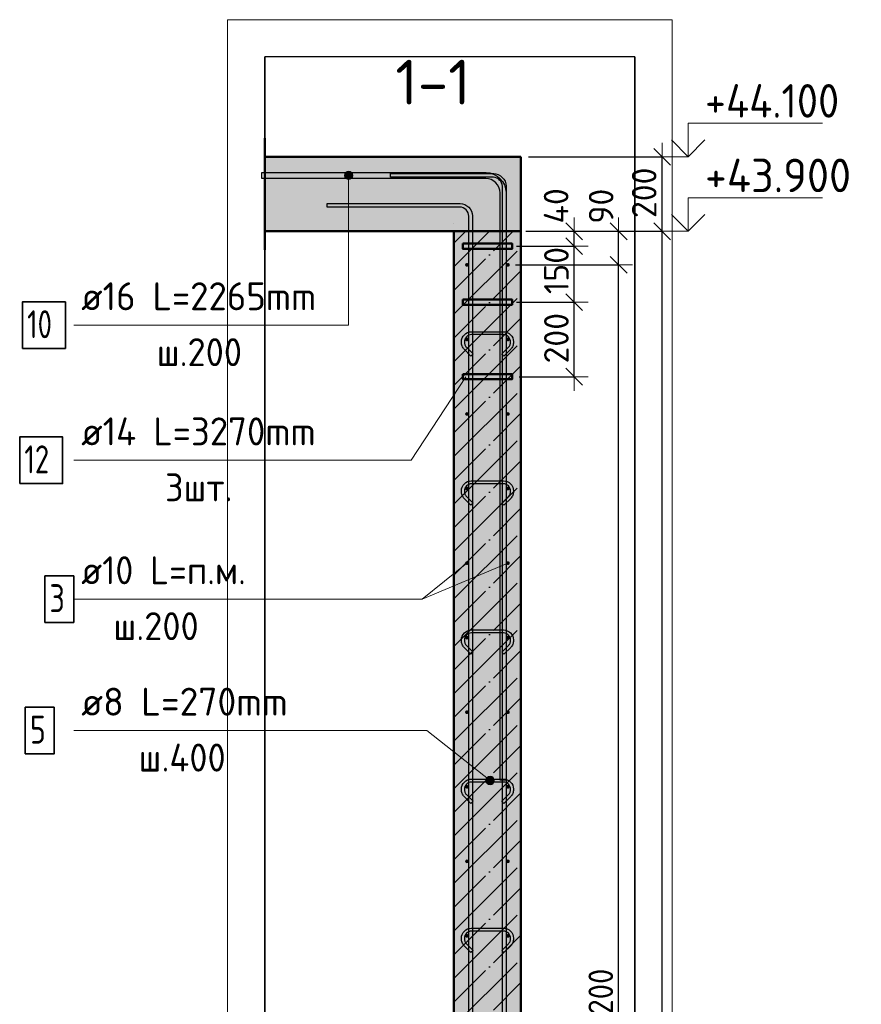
# Model space of a CAD drawing. Header units: millimetres. Extents: x 10987 to 63485, y -5166 to 39219.
# Tile 24 of 43: x 22355 to 24612, y 11065 to 13707. Entities that reach past the tile are written whole.
import ezdxf

# ---------------------------------------------------------------- set-up
doc = ezdxf.new("R2010")
doc.units = ezdxf.units.MM
doc.header["$PDMODE"] = 65
doc.linetypes.add('______11', pattern=[150, 120, -15, 0, -15])
doc.linetypes.add('______5', pattern=[330, 240, -30, 30, -30])
for name, color, linetype, lineweight in [('Standard', 7, 'Continuous', 25), ('Арм.стержн. вертикальными 1', 22, 'Continuous', 35), ('Арм.стержн.горизонт. 1', 180, 'Continuous', 35), ('Арм.стержн.горизонт. 2', 202, 'Continuous', 35), ('Высотная отметки_ общее', 7, 'Continuous', 13), ('Размерная линия_ общее', 7, 'Continuous', 13)]:
    doc.layers.add(name, color=color, linetype=linetype, lineweight=lineweight)
doc.layers.add('Арм.стержн. вертикальными 2', color=7, linetype='Continuous', lineweight=35, true_color=0x006e00)
doc.layers.add('Арм.стержн.Стяжки', color=7, linetype='Continuous', lineweight=35, true_color=0x501e0f)
doc.styles.add('ISOCPEUR', font='ISOCPEUR')
doc.dimstyles.new('DIMSTYLE_3', dxfattribs={"dimtxt": 66, "dimasz": 75, "dimexe": 0, "dimexo": 0, "dimgap": 33, "dimtad": 2, "dimdec": 0, "dimrnd": 5, "dimzin": 12, "dimdsep": 46, "dimtxsty": 'ISOCPEUR', "dimblk1": 'ALL_ML_STRICH', "dimblk2": 'ALL_ML_STRICH', "dimsah": 1, "dimcen": 0, "dimclrd": 7, "dimclre": 256, "dimclrt": 7, "dimadec": 0, "dimazin": 0, "dimtfac": 1, "dimtdec": 0, "dimtix": 1, "dimtmove": 2, "dimatfit": 3, "dimfxl": 0, "dimtvp": 1.2, "dimtzin": 0, "dimlwd": 0, "dimlwe": -3, "dimarcsym": 0})
doc.dimstyles.new('DIMSTYLE_6', dxfattribs={"dimtxt": 66, "dimasz": 75, "dimexe": 0, "dimexo": 0, "dimgap": 33, "dimtad": 2, "dimdec": 0, "dimrnd": 5, "dimzin": 12, "dimdsep": 46, "dimtxsty": 'ISOCPEUR', "dimblk1": 'ALL_ML_STRICH', "dimblk2": 'ALL_ML_STRICH', "dimsah": 1, "dimcen": 0, "dimclrd": 7, "dimclre": 256, "dimclrt": 7, "dimadec": 0, "dimazin": 0, "dimtfac": 1, "dimtdec": 0, "dimtix": 1, "dimtmove": 2, "dimatfit": 3, "dimfxl": 0, "dimtzin": 0, "dimlwd": 0, "dimlwe": -3, "dimarcsym": 0})

# ---------------------------------------------------------------- blocks, each defined once
blk = doc.blocks.new('ALL_ML_STRICH')
at = {"color": 0, "linetype": 'ByBlock', "lineweight": -2}
for p, q in [((0, -0.5), (0, 0.5)), ((-1, 0), (0.5, 0)), ((-0.3, -0.3), (0.3, 0.3))]:
    blk.add_line(p, q, dxfattribs=at)
blk = doc.blocks.new('*D267')
at = {"layer": 'DEFPOINTS', "color": 7, "linetype": 'Continuous', "lineweight": 13, "transparency": 33554687}
for p in [(23692.6, 13139), (23699.4, 8739), (24077.8, 8739)]:
    blk.add_point(p, dxfattribs=at)
at = {"layer": 'Размерная линия_ общее', "color": 253, "linetype": 'Continuous', "lineweight": -2, "true_color": 0xa0a0a0, "transparency": 33554687}
for p, q in [((23712.6, 13139), (24077.8, 13139)), ((23719.4, 8739), (24077.8, 8739))]:
    blk.add_line(p, q, dxfattribs=at)
at = {"layer": 'Размерная линия_ общее', "color": 7, "linetype": 'Continuous', "lineweight": -2, "transparency": 33554687}
blk.add_line((24077.8, 8739), (24077.8, 13139), dxfattribs=at)
at = {"layer": 'Размерная линия_ общее', "color": 7, "linetype": 'Continuous', "lineweight": 13, "transparency": 33554687, "xscale": 75, "yscale": 75, "zscale": 75}
for p, rotation in [((24077.8, 13139), 90), ((24077.8, 8739), 270)]:
    blk.add_blockref('ALL_ML_STRICH', p, dxfattribs=dict(at, rotation=rotation))
at = {"layer": 'Размерная линия_ общее', "color": 7, "linetype": 'Continuous', "lineweight": 13, "transparency": 33554687, "insert": (24029.8, 10935.7), "char_height": 66, "width": 264, "attachment_point": 5, "rotation": 90, "style": 'ISOCPEUR'}
blk.add_mtext('\\A1;{4400}', dxfattribs=at)
blk = doc.blocks.new('*D268')
at = {"layer": 'DEFPOINTS', "color": 7, "linetype": 'Continuous', "lineweight": 13, "transparency": 33554687}
for p in [(23699.4, 13339), (23692.6, 13139), (24077.8, 13139)]:
    blk.add_point(p, dxfattribs=at)
at = {"layer": 'Размерная линия_ общее', "color": 253, "linetype": 'Continuous', "lineweight": -2, "true_color": 0xa0a0a0, "transparency": 33554687}
for p, q in [((23719.4, 13339), (24077.8, 13339)), ((23712.6, 13139), (24077.8, 13139))]:
    blk.add_line(p, q, dxfattribs=at)
at = {"layer": 'Размерная линия_ общее', "color": 7, "linetype": 'Continuous', "lineweight": -2, "transparency": 33554687}
blk.add_line((24077.8, 13139), (24077.8, 13339), dxfattribs=at)
at = {"layer": 'Размерная линия_ общее', "color": 7, "linetype": 'Continuous', "lineweight": 13, "transparency": 33554687, "xscale": 75, "yscale": 75, "zscale": 75}
for p, rotation in [((24077.8, 13339), 90), ((24077.8, 13139), 270)]:
    blk.add_blockref('ALL_ML_STRICH', p, dxfattribs=dict(at, rotation=rotation))
at = {"layer": 'Размерная линия_ общее', "color": 7, "linetype": 'Continuous', "lineweight": 13, "transparency": 33554687, "insert": (24029.8, 13242.3), "char_height": 66, "width": 198, "attachment_point": 5, "rotation": 90, "style": 'ISOCPEUR'}
blk.add_mtext('\\A1;{200}', dxfattribs=at)
blk = doc.blocks.new('*D269')
at = {"layer": 'DEFPOINTS', "color": 7, "linetype": 'Continuous', "lineweight": 13, "transparency": 33554687}
for p in [(23667.4, 12949), (23674.4, 12749), (23842.3, 12749)]:
    blk.add_point(p, dxfattribs=at)
at = {"layer": 'Размерная линия_ общее', "color": 253, "linetype": 'Continuous', "lineweight": -2, "true_color": 0xa0a0a0, "transparency": 33554687}
for p, q in [((23687.4, 12949), (23842.3, 12949)), ((23694.4, 12749), (23842.3, 12749))]:
    blk.add_line(p, q, dxfattribs=at)
at = {"layer": 'Размерная линия_ общее', "color": 7, "linetype": 'Continuous', "lineweight": -2, "transparency": 33554687}
blk.add_line((23842.3, 12749), (23842.3, 12949), dxfattribs=at)
at = {"layer": 'Размерная линия_ общее', "color": 7, "linetype": 'Continuous', "lineweight": 13, "transparency": 33554687, "xscale": 75, "yscale": 75, "zscale": 75}
for p, rotation in [((23842.3, 12949), 90), ((23842.3, 12749), 270)]:
    blk.add_blockref('ALL_ML_STRICH', p, dxfattribs=dict(at, rotation=rotation))
at = {"layer": 'Размерная линия_ общее', "color": 7, "linetype": 'Continuous', "lineweight": 13, "transparency": 33554687, "insert": (23794.3, 12852.3), "char_height": 66, "width": 198, "attachment_point": 5, "rotation": 90, "style": 'ISOCPEUR'}
blk.add_mtext('\\A1;{200}', dxfattribs=at)
blk = doc.blocks.new('*D270')
at = {"layer": 'DEFPOINTS', "color": 7, "linetype": 'Continuous', "lineweight": 13, "transparency": 33554687}
for p in [(23667.4, 13099), (23667.4, 12949), (23842.3, 12949)]:
    blk.add_point(p, dxfattribs=at)
at = {"layer": 'Размерная линия_ общее', "color": 253, "linetype": 'Continuous', "lineweight": -2, "true_color": 0xa0a0a0, "transparency": 33554687}
for p, q in [((23687.4, 13099), (23842.3, 13099)), ((23687.4, 12949), (23842.3, 12949))]:
    blk.add_line(p, q, dxfattribs=at)
at = {"layer": 'Размерная линия_ общее', "color": 7, "linetype": 'Continuous', "lineweight": -2, "transparency": 33554687}
blk.add_line((23842.3, 12949), (23842.3, 13099), dxfattribs=at)
at = {"layer": 'Размерная линия_ общее', "color": 7, "linetype": 'Continuous', "lineweight": 13, "transparency": 33554687, "xscale": 75, "yscale": 75, "zscale": 75}
for p, rotation in [((23842.3, 13099), 90), ((23842.3, 12949), 270)]:
    blk.add_blockref('ALL_ML_STRICH', p, dxfattribs=dict(at, rotation=rotation))
at = {"layer": 'Размерная линия_ общее', "color": 7, "linetype": 'Continuous', "lineweight": 13, "transparency": 33554687, "insert": (23794.3, 13033.9), "char_height": 66, "width": 198, "attachment_point": 5, "rotation": 90, "style": 'ISOCPEUR'}
blk.add_mtext('\\A1;{150}', dxfattribs=at)
blk = doc.blocks.new('*D271')
at = {"layer": 'DEFPOINTS', "color": 7, "linetype": 'Continuous', "lineweight": 13, "transparency": 33554687}
for p in [(23699.4, 13139), (23667.4, 13099), (23842.3, 13099)]:
    blk.add_point(p, dxfattribs=at)
at = {"layer": 'Размерная линия_ общее', "color": 253, "linetype": 'Continuous', "lineweight": -2, "true_color": 0xa0a0a0, "transparency": 33554687}
for p, q in [((23719.4, 13139), (23842.3, 13139)), ((23687.4, 13099), (23842.3, 13099))]:
    blk.add_line(p, q, dxfattribs=at)
at = {"layer": 'Размерная линия_ общее', "color": 7, "linetype": 'Continuous', "lineweight": -2, "transparency": 33554687}
blk.add_line((23842.3, 13099), (23842.3, 13139), dxfattribs=at)
at = {"layer": 'Размерная линия_ общее', "color": 7, "linetype": 'Continuous', "lineweight": 13, "transparency": 33554687, "xscale": 75, "yscale": 75, "zscale": 75}
for p, rotation in [((23842.3, 13139), 90), ((23842.3, 13099), 270)]:
    blk.add_blockref('ALL_ML_STRICH', p, dxfattribs=dict(at, rotation=rotation))
at = {"layer": 'Размерная линия_ общее', "color": 7, "linetype": 'Continuous', "lineweight": 13, "transparency": 33554687, "insert": (23793.5, 13207.3), "char_height": 66, "width": 132, "attachment_point": 5, "rotation": 90, "style": 'ISOCPEUR'}
blk.add_mtext('\\A1;{40}', dxfattribs=at)
blk = doc.blocks.new('*D273')
at = {"layer": 'DEFPOINTS', "color": 7, "linetype": 'Continuous', "lineweight": 13, "transparency": 33554687}
for p in [(23664.4, 13049), (23664.4, 8849), (23961.4, 8849)]:
    blk.add_point(p, dxfattribs=at)
at = {"layer": 'Размерная линия_ общее', "color": 253, "linetype": 'Continuous', "lineweight": -2, "true_color": 0xa0a0a0, "transparency": 33554687}
for p, q in [((23684.4, 13049), (23961.4, 13049)), ((23684.4, 8849), (23961.4, 8849))]:
    blk.add_line(p, q, dxfattribs=at)
at = {"layer": 'Размерная линия_ общее', "color": 7, "linetype": 'Continuous', "lineweight": -2, "transparency": 33554687}
blk.add_line((23961.4, 8849), (23961.4, 13049), dxfattribs=at)
at = {"layer": 'Размерная линия_ общее', "color": 7, "linetype": 'Continuous', "lineweight": 13, "transparency": 33554687, "xscale": 75, "yscale": 75, "zscale": 75}
for p, rotation in [((23961.4, 13049), 90), ((23961.4, 8849), 270)]:
    blk.add_blockref('ALL_ML_STRICH', p, dxfattribs=dict(at, rotation=rotation))
at = {"layer": 'Размерная линия_ общее', "color": 7, "linetype": 'Continuous', "lineweight": 13, "transparency": 33554687, "insert": (23880.4, 10724), "char_height": 66, "width": 3.3, "attachment_point": 1, "rotation": 90, "line_spacing_factor": 0.60241, "style": 'ISOCPEUR'}
blk.add_mtext('\\W0.91;21х200=4200', dxfattribs=at)
blk = doc.blocks.new('*D274')
at = {"layer": 'DEFPOINTS', "color": 7, "linetype": 'Continuous', "lineweight": 13, "transparency": 33554687}
for p in [(23699.4, 13139), (23664.4, 13049), (23961.4, 13049)]:
    blk.add_point(p, dxfattribs=at)
at = {"layer": 'Размерная линия_ общее', "color": 253, "linetype": 'Continuous', "lineweight": -2, "true_color": 0xa0a0a0, "transparency": 33554687}
for p, q in [((23719.4, 13139), (23961.4, 13139)), ((23684.4, 13049), (23961.4, 13049))]:
    blk.add_line(p, q, dxfattribs=at)
at = {"layer": 'Размерная линия_ общее', "color": 7, "linetype": 'Continuous', "lineweight": -2, "transparency": 33554687}
blk.add_line((23961.4, 13049), (23961.4, 13139), dxfattribs=at)
at = {"layer": 'Размерная линия_ общее', "color": 7, "linetype": 'Continuous', "lineweight": 13, "transparency": 33554687, "xscale": 75, "yscale": 75, "zscale": 75}
for p, rotation in [((23961.4, 13139), 90), ((23961.4, 13049), 270)]:
    blk.add_blockref('ALL_ML_STRICH', p, dxfattribs=dict(at, rotation=rotation))
at = {"layer": 'Размерная линия_ общее', "color": 7, "linetype": 'Continuous', "lineweight": 13, "transparency": 33554687, "insert": (23914.4, 13206.4), "char_height": 66, "width": 132, "attachment_point": 5, "rotation": 90, "style": 'ISOCPEUR'}
blk.add_mtext('\\A1;{90}', dxfattribs=at)
blk = doc.blocks.new('COMPLEX_ELEVATIONDIM_6')
at = {"layer": 'Высотная отметки_ общее', "color": 7, "linetype": 'Continuous', "lineweight": 13, "transparency": 33554687}
for p, q in [((24147.8, 13339), (24147.8, 13429)), ((24147.8, 13429), (24507.8, 13429)), ((24147.8, 13339), (24102.8, 13384)), ((24147.8, 13339), (24192.8, 13384)), ((24147.8, 13339), (24041.7, 13339)), ((24147.8, 13339), (24147.8, 13339)), ((24147.8, 13339), (24147.8, 13339)), ((24147.8, 13339), (24147.8, 13339)), ((24147.8, 13339), (24147.8, 13339)), ((24147.8, 13139), (24147.8, 13229)), ((24147.8, 13229), (24507.8, 13229)), ((24147.8, 13139), (24102.8, 13184)), ((24147.8, 13139), (24192.8, 13184)), ((24147.8, 13139), (24041.7, 13139)), ((24147.8, 13139), (24147.8, 13139)), ((24147.8, 13139), (24147.8, 13139)), ((24147.8, 13139), (24147.8, 13139)), ((24147.8, 13139), (24147.8, 13139)), ((24147.8, 8739), (24147.8, 8829)), ((24147.8, 8829), (24507.8, 8829)), ((24147.8, 8739), (24102.8, 8784)), ((24147.8, 8739), (24192.8, 8784)), ((24147.8, 8739), (24147.8, 8739)), ((24147.8, 8739), (24147.8, 8739)), ((24147.8, 8739), (24147.8, 8739)), ((24147.8, 8739), (24147.8, 8739))]:
    blk.add_line(p, q, dxfattribs=at)
blk.add_lwpolyline([(24147.8, 8739), (24087.8, 8739), (24087.8, 8739), (24041.7, 8739)], dxfattribs=at)
at = {"layer": 'Высотная отметки_ общее', "color": 7, "linetype": 'Continuous', "lineweight": 13, "transparency": 33554687, "char_height": 90, "attachment_point": 7, "style": 'ISOCPEUR'}
for s, insert, width in [('\\W0.92;+44.100', (24192.8, 13444), 446.051), ('\\W0.96;+43.900', (24192.8, 13244), 456.775), ('\\W0.96;+39.500', (24192.8, 8844), 447.716)]:
    blk.add_mtext(s, dxfattribs=dict(at, insert=insert, width=width))

msp = doc.modelspace()

# ---------------------------------------------------------------- hatches: boundary and pattern name
at = {"layer": 'Standard', "linetype": 'Continuous', "lineweight": -3, "transparency": 33554687}
for points in [[(23699.4, 13139), (23699.4, 13339), (23012.4, 13339), (23012.4, 13139)], [(23699.4, 13139), (23519.4, 13139), (23519.4, 8739), (23699.4, 8739)]]:
    msp.add_hatch(color=7, dxfattribs=at).paths.add_polyline_path(points)
at = {"layer": 'Арм.стержн. вертикальными 2', "linetype": 'Continuous', "lineweight": 13, "transparency": 33554687}
for points in [[(23225.9, 13289), (23248.4, 13289), (23246.8, 13294.6)], [(23225.9, 13289), (23246.8, 13294.6), (23227.4, 13294.6)], [(23227.4, 13283.4), (23248.4, 13289), (23225.9, 13289)], [(23227.4, 13294.6), (23246.8, 13294.6), (23242.7, 13298.7)], [(23227.4, 13294.6), (23242.7, 13298.7), (23231.5, 13298.7)], [(23227.4, 13283.4), (23246.8, 13283.4), (23248.4, 13289)], [(23231.5, 13298.7), (23242.7, 13298.7), (23237.1, 13300.2)], [(23231.5, 13279.3), (23246.8, 13283.4), (23227.4, 13283.4)], [(23231.5, 13279.3), (23242.7, 13279.3), (23246.8, 13283.4)], [(23242.7, 13279.3), (23231.5, 13279.3), (23237.1, 13277.7)]]:
    msp.add_hatch(color=7, dxfattribs=at).paths.add_polyline_path(points)
at = {"layer": 'Арм.стержн.горизонт. 1', "linetype": 'Continuous', "lineweight": 50, "transparency": 33554687}
for points in [[(23559.4, 13049), (23559, 13050.9), (23558, 13052.5), (23556.3, 13053.6), (23554.4, 13054), (23552.5, 13053.6), (23550.9, 13052.5), (23549.8, 13050.9), (23549.4, 13049), (23549.8, 13047.1), (23550.9, 13045.4), (23552.5, 13044.4), (23554.4, 13044), (23556.3, 13044.4), (23558, 13045.4), (23559, 13047.1)], [(23669.4, 13049), (23669, 13050.9), (23668, 13052.5), (23666.3, 13053.6), (23664.4, 13054), (23662.5, 13053.6), (23660.9, 13052.5), (23659.8, 13050.9), (23659.4, 13049), (23659.8, 13047.1), (23660.9, 13045.4), (23662.5, 13044.4), (23664.4, 13044), (23666.3, 13044.4), (23668, 13045.4), (23669, 13047.1)], [(23559.4, 12849), (23559, 12850.9), (23558, 12852.5), (23556.3, 12853.6), (23554.4, 12854), (23552.5, 12853.6), (23550.9, 12852.5), (23549.8, 12850.9), (23549.4, 12849), (23549.8, 12847.1), (23550.9, 12845.4), (23552.5, 12844.4), (23554.4, 12844), (23556.3, 12844.4), (23558, 12845.4), (23559, 12847.1)], [(23669.4, 12849), (23669, 12850.9), (23668, 12852.5), (23666.3, 12853.6), (23664.4, 12854), (23662.5, 12853.6), (23660.9, 12852.5), (23659.8, 12850.9), (23659.4, 12849), (23659.8, 12847.1), (23660.9, 12845.4), (23662.5, 12844.4), (23664.4, 12844), (23666.3, 12844.4), (23668, 12845.4), (23669, 12847.1)], [(23559.4, 12649), (23559, 12650.9), (23558, 12652.5), (23556.3, 12653.6), (23554.4, 12654), (23552.5, 12653.6), (23550.9, 12652.5), (23549.8, 12650.9), (23549.4, 12649), (23549.8, 12647.1), (23550.9, 12645.4), (23552.5, 12644.4), (23554.4, 12644), (23556.3, 12644.4), (23558, 12645.4), (23559, 12647.1)], [(23669.4, 12649), (23669, 12650.9), (23668, 12652.5), (23666.3, 12653.6), (23664.4, 12654), (23662.5, 12653.6), (23660.9, 12652.5), (23659.8, 12650.9), (23659.4, 12649), (23659.8, 12647.1), (23660.9, 12645.4), (23662.5, 12644.4), (23664.4, 12644), (23666.3, 12644.4), (23668, 12645.4), (23669, 12647.1)], [(23559.4, 12449), (23559, 12450.9), (23558, 12452.5), (23556.3, 12453.6), (23554.4, 12454), (23552.5, 12453.6), (23550.9, 12452.5), (23549.8, 12450.9), (23549.4, 12449), (23549.8, 12447.1), (23550.9, 12445.4), (23552.5, 12444.4), (23554.4, 12444), (23556.3, 12444.4), (23558, 12445.4), (23559, 12447.1)], [(23669.4, 12449), (23669, 12450.9), (23668, 12452.5), (23666.3, 12453.6), (23664.4, 12454), (23662.5, 12453.6), (23660.9, 12452.5), (23659.8, 12450.9), (23659.4, 12449), (23659.8, 12447.1), (23660.9, 12445.4), (23662.5, 12444.4), (23664.4, 12444), (23666.3, 12444.4), (23668, 12445.4), (23669, 12447.1)], [(23559.4, 12249), (23559, 12250.9), (23558, 12252.5), (23556.3, 12253.6), (23554.4, 12254), (23552.5, 12253.6), (23550.9, 12252.5), (23549.8, 12250.9), (23549.4, 12249), (23549.8, 12247.1), (23550.9, 12245.4), (23552.5, 12244.4), (23554.4, 12244), (23556.3, 12244.4), (23558, 12245.4), (23559, 12247.1)], [(23669.4, 12249), (23669, 12250.9), (23668, 12252.5), (23666.3, 12253.6), (23664.4, 12254), (23662.5, 12253.6), (23660.9, 12252.5), (23659.8, 12250.9), (23659.4, 12249), (23659.8, 12247.1), (23660.9, 12245.4), (23662.5, 12244.4), (23664.4, 12244), (23666.3, 12244.4), (23668, 12245.4), (23669, 12247.1)], [(23559.4, 12049), (23559, 12050.9), (23558, 12052.5), (23556.3, 12053.6), (23554.4, 12054), (23552.5, 12053.6), (23550.9, 12052.5), (23549.8, 12050.9), (23549.4, 12049), (23549.8, 12047.1), (23550.9, 12045.4), (23552.5, 12044.4), (23554.4, 12044), (23556.3, 12044.4), (23558, 12045.4), (23559, 12047.1)], [(23669.4, 12049), (23669, 12050.9), (23668, 12052.5), (23666.3, 12053.6), (23664.4, 12054), (23662.5, 12053.6), (23660.9, 12052.5), (23659.8, 12050.9), (23659.4, 12049), (23659.8, 12047.1), (23660.9, 12045.4), (23662.5, 12044.4), (23664.4, 12044), (23666.3, 12044.4), (23668, 12045.4), (23669, 12047.1)], [(23559.4, 11849), (23559, 11850.9), (23558, 11852.5), (23556.3, 11853.6), (23554.4, 11854), (23552.5, 11853.6), (23550.9, 11852.5), (23549.8, 11850.9), (23549.4, 11849), (23549.8, 11847.1), (23550.9, 11845.4), (23552.5, 11844.4), (23554.4, 11844), (23556.3, 11844.4), (23558, 11845.4), (23559, 11847.1)], [(23669.4, 11849), (23669, 11850.9), (23668, 11852.5), (23666.3, 11853.6), (23664.4, 11854), (23662.5, 11853.6), (23660.9, 11852.5), (23659.8, 11850.9), (23659.4, 11849), (23659.8, 11847.1), (23660.9, 11845.4), (23662.5, 11844.4), (23664.4, 11844), (23666.3, 11844.4), (23668, 11845.4), (23669, 11847.1)], [(23559.4, 11649), (23559, 11650.9), (23558, 11652.5), (23556.3, 11653.6), (23554.4, 11654), (23552.5, 11653.6), (23550.9, 11652.5), (23549.8, 11650.9), (23549.4, 11649), (23549.8, 11647.1), (23550.9, 11645.4), (23552.5, 11644.4), (23554.4, 11644), (23556.3, 11644.4), (23558, 11645.4), (23559, 11647.1)], [(23669.4, 11649), (23669, 11650.9), (23668, 11652.5), (23666.3, 11653.6), (23664.4, 11654), (23662.5, 11653.6), (23660.9, 11652.5), (23659.8, 11650.9), (23659.4, 11649), (23659.8, 11647.1), (23660.9, 11645.4), (23662.5, 11644.4), (23664.4, 11644), (23666.3, 11644.4), (23668, 11645.4), (23669, 11647.1)], [(23559.4, 11449), (23559, 11450.9), (23558, 11452.5), (23556.3, 11453.6), (23554.4, 11454), (23552.5, 11453.6), (23550.9, 11452.5), (23549.8, 11450.9), (23549.4, 11449), (23549.8, 11447.1), (23550.9, 11445.4), (23552.5, 11444.4), (23554.4, 11444), (23556.3, 11444.4), (23558, 11445.4), (23559, 11447.1)], [(23669.4, 11449), (23669, 11450.9), (23668, 11452.5), (23666.3, 11453.6), (23664.4, 11454), (23662.5, 11453.6), (23660.9, 11452.5), (23659.8, 11450.9), (23659.4, 11449), (23659.8, 11447.1), (23660.9, 11445.4), (23662.5, 11444.4), (23664.4, 11444), (23666.3, 11444.4), (23668, 11445.4), (23669, 11447.1)], [(23559.4, 11249), (23559, 11250.9), (23558, 11252.5), (23556.3, 11253.6), (23554.4, 11254), (23552.5, 11253.6), (23550.9, 11252.5), (23549.8, 11250.9), (23549.4, 11249), (23549.8, 11247.1), (23550.9, 11245.4), (23552.5, 11244.4), (23554.4, 11244), (23556.3, 11244.4), (23558, 11245.4), (23559, 11247.1)], [(23669.4, 11249), (23669, 11250.9), (23668, 11252.5), (23666.3, 11253.6), (23664.4, 11254), (23662.5, 11253.6), (23660.9, 11252.5), (23659.8, 11250.9), (23659.4, 11249), (23659.8, 11247.1), (23660.9, 11245.4), (23662.5, 11244.4), (23664.4, 11244), (23666.3, 11244.4), (23668, 11245.4), (23669, 11247.1)]]:
    msp.add_hatch(color=4, dxfattribs=at).paths.add_polyline_path(points)
at = {"layer": 'Арм.стержн.Стяжки', "linetype": 'Continuous', "lineweight": 13, "transparency": 33554687}
for points in [[(23605.4, 11667.4), (23612.3, 11676.3), (23607.6, 11672.8)], [(23612.3, 11676.3), (23605.4, 11667.4), (23606, 11661.8)], [(23612.3, 11676.3), (23606, 11661.8), (23618, 11676.9)], [(23618, 11676.9), (23606, 11661.8), (23609.5, 11657)], [(23618, 11676.9), (23609.5, 11657), (23623.4, 11674.7)], [(23623.4, 11674.7), (23609.5, 11657), (23614.8, 11654.8)], [(23623.4, 11674.7), (23614.8, 11654.8), (23626.9, 11669.9)], [(23626.9, 11669.9), (23614.8, 11654.8), (23620.5, 11655.4)], [(23626.9, 11669.9), (23620.5, 11655.4), (23627.5, 11664.3)], [(23627.5, 11664.3), (23620.5, 11655.4), (23625.3, 11658.9)]]:
    msp.add_hatch(color=7, dxfattribs=at).paths.add_polyline_path(points)

# ---------------------------------------------------------------- linework, layer by layer
at = {"layer": 'Standard', "color": 52, "linetype": 'Continuous', "lineweight": -3, "transparency": 33554687}
for p, q in [((24004.7, 13606.7), (23012.4, 13606.7)), ((24004.7, 13606.7), (23012.4, 13606.7)), ((23012.4, 13606.7), (23012.4, 8556.7)), ((23012.4, 8556.7), (23012.4, 13606.7)), ((24004.7, 13606.7), (24004.7, 8556.7)), ((24004.7, 8556.7), (24004.7, 13606.7))]:
    msp.add_line(p, q, dxfattribs=at)
at = {"layer": 'Standard', "color": 7, "linetype": 'Continuous', "lineweight": 50, "transparency": 33554687}
for p, q in [((23012.4, 13389), (23012.4, 13089)), ((23699.4, 13339), (23012.4, 13339)), ((23699.4, 13139), (23699.4, 13339)), ((23012.4, 13139), (23519.4, 13139)), ((23699.4, 13139), (23519.4, 13139)), ((23519.4, 13139), (23519.4, 8739)), ((23519.4, 13139), (23699.4, 13139)), ((23699.4, 8739), (23699.4, 13139))]:
    msp.add_line(p, q, dxfattribs=at)
at = {"layer": 'Standard', "color": 7, "linetype": '______11', "lineweight": -3, "transparency": 33554687}
for p, q in [((23519.4, 12980.1), (23678.3, 13139)), ((23519.4, 13107.4), (23551, 13139)), ((23519.4, 12852.8), (23699.4, 13032.8)), ((23519.4, 12725.6), (23699.4, 12905.6)), ((23519.4, 12598.3), (23699.4, 12778.3)), ((23519.4, 12471), (23699.4, 12651)), ((23519.4, 12343.7), (23699.4, 12523.7)), ((23519.4, 12216.4), (23699.4, 12396.4)), ((23519.4, 12089.2), (23699.4, 12269.2)), ((23519.4, 11961.9), (23699.4, 12141.9)), ((23519.4, 11834.6), (23699.4, 12014.6)), ((23519.4, 11707.3), (23699.4, 11887.3)), ((23519.4, 11580), (23699.4, 11760)), ((23519.4, 11452.8), (23699.4, 11632.8)), ((23519.4, 11325.5), (23699.4, 11505.5)), ((23519.4, 11198.2), (23699.4, 11378.2)), ((23519.4, 11070.9), (23699.4, 11250.9)), ((23519.4, 10943.7), (23699.4, 11123.7))]:
    msp.add_line(p, q, dxfattribs=at)
at = {"layer": 'Standard', "color": 7, "linetype": '______5', "lineweight": -3, "transparency": 33554687}
for p, q in [((23519.4, 13043.8), (23614.6, 13139)), ((23519.4, 12916.5), (23699.4, 13096.5)), ((23519.4, 12789.2), (23699.4, 12969.2)), ((23519.4, 12661.9), (23699.4, 12841.9)), ((23519.4, 12534.6), (23699.4, 12714.6)), ((23519.4, 12407.4), (23699.4, 12587.4)), ((23519.4, 12280.1), (23699.4, 12460.1)), ((23519.4, 12152.8), (23699.4, 12332.8)), ((23519.4, 12025.5), (23699.4, 12205.5)), ((23519.4, 11898.2), (23699.4, 12078.2)), ((23519.4, 11771), (23699.4, 11951)), ((23519.4, 11643.7), (23699.4, 11823.7)), ((23519.4, 11516.4), (23699.4, 11696.4)), ((23519.4, 11389.1), (23699.4, 11569.1)), ((23519.4, 11261.8), (23699.4, 11441.8)), ((23519.4, 11134.6), (23699.4, 11314.6)), ((23519.4, 11007.3), (23699.4, 11187.3))]:
    msp.add_line(p, q, dxfattribs=at)
at = {"layer": 'Standard', "color": 7, "linetype": 'Continuous', "lineweight": 13, "transparency": 33554687}
msp.add_line((23664.4, 12249), (23434.6, 12152.3), dxfattribs=at)
msp.add_lwpolyline([(22912.4, 8456.7), (24104.7, 8456.7), (24104.7, 13706.7), (22912.4, 13706.7), (22912.4, 8456.7)], dxfattribs=at)
at = {"layer": 'Арм.стержн. вертикальными 1', "color": 4, "linetype": 'Continuous', "lineweight": 25, "transparency": 33554687}
for points in [[(23649.4, 8739), (23649.4, 13259.9), (23648.8, 13264.5), (23647.3, 13269), (23644.9, 13273.2), (23642.1, 13276.6), (23638.7, 13279.5), (23634.5, 13281.8), (23629.9, 13283.4), (23625.4, 13284), (23349.4, 13284), (23349.4, 13294), (23626.1, 13294), (23632.2, 13293.1), (23638.5, 13291), (23644.4, 13287.8), (23649.2, 13283.7), (23653.2, 13278.9), (23656.5, 13273.1), (23658.6, 13266.7), (23659.4, 13260.6), (23659.4, 8739), (23649.4, 8739)], [(23649.4, 8739), (23649.4, 13259.9), (23648.8, 13264.5), (23647.3, 13269), (23644.9, 13273.2), (23642.1, 13276.6), (23638.7, 13279.5), (23634.5, 13281.8), (23629.9, 13283.4), (23625.4, 13284), (23349.4, 13284), (23349.4, 13294), (23626.1, 13294), (23632.2, 13293.1), (23638.5, 13291), (23644.4, 13287.8), (23649.2, 13283.7), (23653.2, 13278.9), (23656.5, 13273.1), (23658.6, 13266.7), (23659.4, 13260.6), (23659.4, 8739), (23649.4, 8739)], [(23559.4, 8739), (23559.4, 13179.9), (23558.8, 13184.5), (23557.3, 13189), (23554.9, 13193.2), (23552.1, 13196.6), (23548.7, 13199.5), (23544.5, 13201.8), (23539.9, 13203.4), (23535.4, 13204), (23179.4, 13204), (23179.4, 13214), (23536.1, 13214), (23542.2, 13213.1), (23548.5, 13211), (23554.4, 13207.8), (23559.2, 13203.7), (23563.2, 13198.9), (23566.5, 13193.1), (23568.6, 13186.7), (23569.4, 13180.6), (23569.4, 8739), (23559.4, 8739)], [(23559.4, 8739), (23559.4, 13179.9), (23558.8, 13184.5), (23557.3, 13189), (23554.9, 13193.2), (23552.1, 13196.6), (23548.7, 13199.5), (23544.5, 13201.8), (23539.9, 13203.4), (23535.4, 13204), (23179.4, 13204), (23179.4, 13214), (23536.1, 13214), (23542.2, 13213.1), (23548.5, 13211), (23554.4, 13207.8), (23559.2, 13203.7), (23563.2, 13198.9), (23566.5, 13193.1), (23568.6, 13186.7), (23569.4, 13180.6), (23569.4, 8739), (23559.4, 8739)]]:
    msp.add_lwpolyline(points, dxfattribs=at)
at = {"layer": 'Арм.стержн. вертикальными 2', "color": 7, "linetype": 'Continuous', "lineweight": 13, "transparency": 33554687}
for p, q in [((23225.9, 13289), (23225.9, 13289)), ((23237.1, 13300.2), (23237.1, 13300.2)), ((23237.1, 12887.3), (23237.1, 13289)), ((23248.4, 13289), (23248.4, 13289)), ((23237.1, 13277.7), (23237.1, 13277.7)), ((22499.6, 12887.3), (23237.1, 12887.3))]:
    msp.add_line(p, q, dxfattribs=at)
at = {"layer": 'Арм.стержн. вертикальными 2', "color": 7, "linetype": 'Continuous', "lineweight": 25, "transparency": 33554687}
msp.add_lwpolyline([(23004.4, 13297), (23606.1, 13297), (23615.8, 13295.6), (23626, 13292.3), (23635.3, 13287), (23643, 13280.6), (23649.5, 13272.9), (23654.7, 13263.5), (23658.1, 13253.4), (23659.4, 13243.6), (23659.4, 11667), (23643.4, 11667), (23643.4, 13242.5), (23642.4, 13249.8), (23640, 13257.1), (23636.2, 13263.8), (23631.7, 13269.2), (23626.2, 13273.8), (23619.5, 13277.6), (23612.2, 13280), (23605, 13281), (23004.4, 13281), (23004.4, 13297)], dxfattribs=at)
msp.add_lwpolyline([(23004.4, 13297), (23606.1, 13297), (23615.8, 13295.6), (23626, 13292.3), (23635.3, 13287), (23643, 13280.6), (23649.5, 13272.9), (23654.7, 13263.5), (23658.1, 13253.4), (23659.4, 13243.6), (23659.4, 11667), (23643.4, 11667), (23643.4, 13242.5), (23642.4, 13249.8), (23640, 13257.1), (23636.2, 13263.8), (23631.7, 13269.2), (23626.2, 13273.8), (23619.5, 13277.6), (23612.2, 13280), (23605, 13281), (23004.4, 13281), (23004.4, 13297)], dxfattribs=at)
at = {"layer": 'Арм.стержн. вертикальными 2', "color": 7, "linetype": 'Continuous', "lineweight": 35, "transparency": 33554687}
msp.add_lwpolyline([(22362.1, 12824.8), (22477.1, 12824.8), (22477.1, 12949.8), (22362.1, 12949.8), (22362.1, 12824.8)], dxfattribs=at)
at = {"layer": 'Арм.стержн. вертикальными 2', "color": 7, "linetype": 'Continuous', "lineweight": 13, "transparency": 33554687}
msp.add_circle((23237.1, 13289), 11.3, dxfattribs=at)
at = {"layer": 'Арм.стержн.горизонт. 1', "color": 52, "linetype": 'Continuous', "lineweight": 50, "transparency": 33554687}
for p, q in [((23519.4, 13159), (23519.4, 13159)), ((23699.4, 13159), (23699.4, 13159))]:
    msp.add_line(p, q, dxfattribs=at)
at = {"layer": 'Арм.стержн.горизонт. 1', "color": 7, "linetype": 'Continuous', "lineweight": 13, "transparency": 33554687}
for p, q in [((23434.6, 12152.3), (23554.4, 12249)), ((22499.6, 12152.3), (23434.6, 12152.3))]:
    msp.add_line(p, q, dxfattribs=at)
at = {"layer": 'Арм.стержн.горизонт. 1', "color": 7, "linetype": 'Continuous', "lineweight": 35, "transparency": 33554687}
msp.add_lwpolyline([(22422.1, 12089.8), (22499.6, 12089.8), (22499.6, 12214.8), (22422.1, 12214.8), (22422.1, 12089.8)], dxfattribs=at)
at = {"layer": 'Арм.стержн.горизонт. 2', "color": 7, "linetype": 'Continuous', "lineweight": 13, "transparency": 33554687}
for p, q in [((23404.6, 12524.8), (23551.5, 12749)), ((22499.6, 12524.8), (23404.6, 12524.8))]:
    msp.add_line(p, q, dxfattribs=at)
at = {"layer": 'Арм.стержн.горизонт. 2', "color": 7, "linetype": 'Continuous', "lineweight": 50, "transparency": 33554687}
for points in [[(23543.4, 13106), (23675.4, 13106), (23675.4, 13092), (23543.4, 13092), (23543.4, 13106)], [(23543.4, 12956), (23675.4, 12956), (23675.4, 12942), (23543.4, 12942), (23543.4, 12956)], [(23543.4, 12756), (23675.4, 12756), (23675.4, 12742), (23543.4, 12742), (23543.4, 12756)]]:
    msp.add_lwpolyline(points, dxfattribs=at)
at = {"layer": 'Арм.стержн.горизонт. 2', "color": 7, "linetype": 'Continuous', "lineweight": 35, "transparency": 33554687}
msp.add_lwpolyline([(22354.6, 12462.3), (22469.6, 12462.3), (22469.6, 12587.3), (22354.6, 12587.3), (22354.6, 12462.3)], dxfattribs=at)
at = {"layer": 'Арм.стержн.Стяжки', "color": 7, "linetype": 'Continuous', "lineweight": 13, "transparency": 33554687}
for p, q in [((22499.6, 11799.8), (23447.1, 11799.8)), ((23447.1, 11799.8), (23616.4, 11665.8)), ((23623.4, 11674.7), (23623.4, 11674.7)), ((23607.6, 11672.8), (23607.6, 11672.8)), ((23609.5, 11657), (23609.5, 11657)), ((23625.3, 11658.9), (23625.3, 11658.9))]:
    msp.add_line(p, q, dxfattribs=at)
at = {"layer": 'Арм.стержн.Стяжки', "color": 40, "linetype": 'Continuous', "lineweight": 25, "transparency": 33554687}
for points in [[(23565.2, 12804.5), (23547.2, 12822.5), (23545.5, 12824.4), (23544, 12826.5), (23542.6, 12828.8), (23541.5, 12831.1), (23540.7, 12833.6), (23540, 12836.1), (23539.6, 12838.7), (23539.4, 12841.2), (23539.4, 12843.2), (23540.1, 12848.1), (23541.8, 12853.1), (23544.4, 12857.8), (23547.6, 12861.7), (23551.5, 12864.9), (23556.1, 12867.5), (23561.2, 12869.2), (23566.1, 12869.8), (23652.7, 12869.8), (23657.6, 12869.2), (23662.7, 12867.5), (23667.4, 12864.9), (23671.2, 12861.7), (23674.4, 12857.8), (23677.1, 12853.1), (23678.7, 12848.1), (23679.4, 12843.2), (23679.4, 12841.2), (23679.2, 12838.7), (23678.8, 12836.1), (23678.2, 12833.6), (23677.3, 12831.1), (23676.2, 12828.8), (23674.9, 12826.5), (23673.3, 12824.4), (23671.7, 12822.5), (23653.6, 12804.5), (23648, 12810.1), (23665.8, 12828), (23667.1, 12829.4), (23668.2, 12830.9), (23669.1, 12832.5), (23669.9, 12834.2), (23670.5, 12835.9), (23671, 12837.7), (23671.3, 12839.6), (23671.4, 12841.5), (23671.4, 12842.6), (23670.9, 12846.2), (23669.7, 12849.9), (23667.8, 12853.3), (23665.5, 12856), (23662.8, 12858.3), (23659.5, 12860.1), (23655.8, 12861.3), (23652.2, 12861.8), (23566.6, 12861.8), (23563, 12861.3), (23559.4, 12860.1), (23556, 12858.3), (23553.3, 12856), (23551, 12853.3), (23549.1, 12849.9), (23547.9, 12846.2), (23547.4, 12842.6), (23547.4, 12841.5), (23547.6, 12839.6), (23547.9, 12837.7), (23548.3, 12835.9), (23548.9, 12834.2), (23549.7, 12832.5), (23550.7, 12830.9), (23551.8, 12829.4), (23553, 12828), (23570.9, 12810.1), (23565.2, 12804.5)], [(23565.2, 12404.5), (23547.2, 12422.5), (23545.5, 12424.4), (23544, 12426.5), (23542.6, 12428.8), (23541.5, 12431.1), (23540.7, 12433.6), (23540, 12436.1), (23539.6, 12438.7), (23539.4, 12441.2), (23539.4, 12443.2), (23540.1, 12448.1), (23541.8, 12453.1), (23544.4, 12457.8), (23547.6, 12461.7), (23551.5, 12464.9), (23556.1, 12467.5), (23561.2, 12469.2), (23566.1, 12469.8), (23652.7, 12469.8), (23657.6, 12469.2), (23662.7, 12467.5), (23667.4, 12464.9), (23671.2, 12461.7), (23674.4, 12457.8), (23677.1, 12453.1), (23678.7, 12448.1), (23679.4, 12443.2), (23679.4, 12441.2), (23679.2, 12438.7), (23678.8, 12436.1), (23678.2, 12433.6), (23677.3, 12431.1), (23676.2, 12428.8), (23674.9, 12426.5), (23673.3, 12424.4), (23671.7, 12422.5), (23653.6, 12404.5), (23648, 12410.1), (23665.8, 12428), (23667.1, 12429.4), (23668.2, 12430.9), (23669.1, 12432.5), (23669.9, 12434.2), (23670.5, 12435.9), (23671, 12437.7), (23671.3, 12439.6), (23671.4, 12441.5), (23671.4, 12442.6), (23670.9, 12446.2), (23669.7, 12449.9), (23667.8, 12453.3), (23665.5, 12456), (23662.8, 12458.3), (23659.5, 12460.1), (23655.8, 12461.3), (23652.2, 12461.8), (23566.6, 12461.8), (23563, 12461.3), (23559.4, 12460.1), (23556, 12458.3), (23553.3, 12456), (23551, 12453.3), (23549.1, 12449.9), (23547.9, 12446.2), (23547.4, 12442.6), (23547.4, 12441.5), (23547.6, 12439.6), (23547.9, 12437.7), (23548.3, 12435.9), (23548.9, 12434.2), (23549.7, 12432.5), (23550.7, 12430.9), (23551.8, 12429.4), (23553, 12428), (23570.9, 12410.1), (23565.2, 12404.5)], [(23565.2, 12004.5), (23547.2, 12022.5), (23545.5, 12024.4), (23544, 12026.5), (23542.6, 12028.8), (23541.5, 12031.1), (23540.7, 12033.6), (23540, 12036.1), (23539.6, 12038.7), (23539.4, 12041.2), (23539.4, 12043.2), (23540.1, 12048.1), (23541.8, 12053.1), (23544.4, 12057.8), (23547.6, 12061.7), (23551.5, 12064.9), (23556.1, 12067.5), (23561.2, 12069.2), (23566.1, 12069.8), (23652.7, 12069.8), (23657.6, 12069.2), (23662.7, 12067.5), (23667.4, 12064.9), (23671.2, 12061.7), (23674.4, 12057.8), (23677.1, 12053.1), (23678.7, 12048.1), (23679.4, 12043.2), (23679.4, 12041.2), (23679.2, 12038.7), (23678.8, 12036.1), (23678.2, 12033.6), (23677.3, 12031.1), (23676.2, 12028.8), (23674.9, 12026.5), (23673.3, 12024.4), (23671.7, 12022.5), (23653.6, 12004.5), (23648, 12010.1), (23665.8, 12028), (23667.1, 12029.4), (23668.2, 12030.9), (23669.1, 12032.5), (23669.9, 12034.2), (23670.5, 12035.9), (23671, 12037.7), (23671.3, 12039.6), (23671.4, 12041.5), (23671.4, 12042.6), (23670.9, 12046.2), (23669.7, 12049.9), (23667.8, 12053.3), (23665.5, 12056), (23662.8, 12058.3), (23659.5, 12060.1), (23655.8, 12061.3), (23652.2, 12061.8), (23566.6, 12061.8), (23563, 12061.3), (23559.4, 12060.1), (23556, 12058.3), (23553.3, 12056), (23551, 12053.3), (23549.1, 12049.9), (23547.9, 12046.2), (23547.4, 12042.6), (23547.4, 12041.5), (23547.6, 12039.6), (23547.9, 12037.7), (23548.3, 12035.9), (23548.9, 12034.2), (23549.7, 12032.5), (23550.7, 12030.9), (23551.8, 12029.4), (23553, 12028), (23570.9, 12010.1), (23565.2, 12004.5)], [(23565.2, 11604.5), (23547.2, 11622.5), (23545.5, 11624.4), (23544, 11626.5), (23542.6, 11628.8), (23541.5, 11631.1), (23540.7, 11633.6), (23540, 11636.1), (23539.6, 11638.7), (23539.4, 11641.2), (23539.4, 11643.2), (23540.1, 11648.1), (23541.8, 11653.1), (23544.4, 11657.8), (23547.6, 11661.7), (23551.5, 11664.9), (23556.1, 11667.5), (23561.2, 11669.2), (23566.1, 11669.8), (23652.7, 11669.8), (23657.6, 11669.2), (23662.7, 11667.5), (23667.4, 11664.9), (23671.2, 11661.7), (23674.4, 11657.8), (23677.1, 11653.1), (23678.7, 11648.1), (23679.4, 11643.2), (23679.4, 11641.2), (23679.2, 11638.7), (23678.8, 11636.1), (23678.2, 11633.6), (23677.3, 11631.1), (23676.2, 11628.8), (23674.9, 11626.5), (23673.3, 11624.4), (23671.7, 11622.5), (23653.6, 11604.5), (23648, 11610.1), (23665.8, 11628), (23667.1, 11629.4), (23668.2, 11630.9), (23669.1, 11632.5), (23669.9, 11634.2), (23670.5, 11635.9), (23671, 11637.7), (23671.3, 11639.6), (23671.4, 11641.5), (23671.4, 11642.6), (23670.9, 11646.2), (23669.7, 11649.9), (23667.8, 11653.3), (23665.5, 11656), (23662.8, 11658.3), (23659.5, 11660.1), (23655.8, 11661.3), (23652.2, 11661.8), (23566.6, 11661.8), (23563, 11661.3), (23559.4, 11660.1), (23556, 11658.3), (23553.3, 11656), (23551, 11653.3), (23549.1, 11649.9), (23547.9, 11646.2), (23547.4, 11642.6), (23547.4, 11641.5), (23547.6, 11639.6), (23547.9, 11637.7), (23548.3, 11635.9), (23548.9, 11634.2), (23549.7, 11632.5), (23550.7, 11630.9), (23551.8, 11629.4), (23553, 11628), (23570.9, 11610.1), (23565.2, 11604.5)], [(23565.2, 11204.5), (23547.2, 11222.5), (23545.5, 11224.4), (23544, 11226.5), (23542.6, 11228.8), (23541.5, 11231.1), (23540.7, 11233.6), (23540, 11236.1), (23539.6, 11238.7), (23539.4, 11241.2), (23539.4, 11243.2), (23540.1, 11248.1), (23541.8, 11253.1), (23544.4, 11257.8), (23547.6, 11261.7), (23551.5, 11264.9), (23556.1, 11267.5), (23561.2, 11269.2), (23566.1, 11269.8), (23652.7, 11269.8), (23657.6, 11269.2), (23662.7, 11267.5), (23667.4, 11264.9), (23671.2, 11261.7), (23674.4, 11257.8), (23677.1, 11253.1), (23678.7, 11248.1), (23679.4, 11243.2), (23679.4, 11241.2), (23679.2, 11238.7), (23678.8, 11236.1), (23678.2, 11233.6), (23677.3, 11231.1), (23676.2, 11228.8), (23674.9, 11226.5), (23673.3, 11224.4), (23671.7, 11222.5), (23653.6, 11204.5), (23648, 11210.1), (23665.8, 11228), (23667.1, 11229.4), (23668.2, 11230.9), (23669.1, 11232.5), (23669.9, 11234.2), (23670.5, 11235.9), (23671, 11237.7), (23671.3, 11239.6), (23671.4, 11241.5), (23671.4, 11242.6), (23670.9, 11246.2), (23669.7, 11249.9), (23667.8, 11253.3), (23665.5, 11256), (23662.8, 11258.3), (23659.5, 11260.1), (23655.8, 11261.3), (23652.2, 11261.8), (23566.6, 11261.8), (23563, 11261.3), (23559.4, 11260.1), (23556, 11258.3), (23553.3, 11256), (23551, 11253.3), (23549.1, 11249.9), (23547.9, 11246.2), (23547.4, 11242.6), (23547.4, 11241.5), (23547.6, 11239.6), (23547.9, 11237.7), (23548.3, 11235.9), (23548.9, 11234.2), (23549.7, 11232.5), (23550.7, 11230.9), (23551.8, 11229.4), (23553, 11228), (23570.9, 11210.1), (23565.2, 11204.5)]]:
    msp.add_lwpolyline(points, dxfattribs=at)
at = {"layer": 'Арм.стержн.Стяжки', "color": 7, "linetype": 'Continuous', "lineweight": 35, "transparency": 33554687}
msp.add_lwpolyline([(22369.6, 11737.3), (22447.1, 11737.3), (22447.1, 11862.3), (22369.6, 11862.3), (22369.6, 11737.3)], dxfattribs=at)
at = {"layer": 'Арм.стержн.Стяжки', "color": 7, "linetype": 'Continuous', "lineweight": 13, "transparency": 33554687}
msp.add_circle((23616.4, 11665.8), 11.3, dxfattribs=at)

# ---------------------------------------------------------------- block references
at = {"layer": 'Высотная отметки_ общее', "color": 7, "linetype": 'Continuous', "lineweight": 13, "transparency": 33554687}
msp.add_blockref('COMPLEX_ELEVATIONDIM_6', (0, 0), dxfattribs=at)

# ---------------------------------------------------------------- texts
at = {"layer": 'Standard', "color": 7, "linetype": 'Continuous', "lineweight": 13, "transparency": 33554687, "insert": (23362.4, 13539.2), "char_height": 120, "width": 248.348, "attachment_point": 4, "style": 'ISOCPEUR'}
msp.add_mtext('\\A1;{\\fISOCPEUR|i0|b0;\\H120.000000;\\W1.000000;\\C7;1-1}\\P', dxfattribs=at)
at = {"layer": 'Арм.стержн. вертикальными 2', "color": 7, "linetype": 'Continuous', "lineweight": 25, "transparency": 33554687, "char_height": 75, "attachment_point": 7, "style": 'ISOCPEUR'}
for s, insert, width in [('\\W0.96;ø16 L=2265mm ', (22519.6, 12927.3), 733.132), ('\\W0.75;10', (22374.6, 12852.3), 118.07), ('\\W0.95;ш.200 ', (22722.1, 12777.3), 327.999)]:
    msp.add_mtext(s, dxfattribs=dict(at, insert=insert, width=width))
at = {"layer": 'Арм.стержн.горизонт. 1', "color": 7, "linetype": 'Continuous', "lineweight": 25, "transparency": 33554687, "char_height": 75, "attachment_point": 7, "style": 'ISOCPEUR'}
for s, insert, width in [('\\W0.94;ø10 L=п.м.', (22519.6, 12192.3), 499.958), ('\\W0.78;3', (22434.6, 12117.3), 81.602), ('\\W0.95;ш.200 ', (22605.9, 12042.3), 327.999)]:
    msp.add_mtext(s, dxfattribs=dict(at, insert=insert, width=width))
at = {"layer": 'Арм.стержн.горизонт. 2', "color": 7, "linetype": 'Continuous', "lineweight": 25, "transparency": 33554687, "char_height": 75, "attachment_point": 7, "style": 'ISOCPEUR'}
for s, insert, width in [('\\W0.96;ø14 L=3270mm ', (22519.6, 12564.8), 740.662), ('\\W0.75;12', (22367.1, 12489.8), 118.07), ('\\W0.94;3шт. ', (22744.6, 12414.8), 290.322)]:
    msp.add_mtext(s, dxfattribs=dict(at, insert=insert, width=width))
at = {"layer": 'Арм.стержн.Стяжки', "color": 7, "linetype": 'Continuous', "lineweight": 25, "transparency": 33554687, "char_height": 75, "attachment_point": 7, "style": 'ISOCPEUR'}
for s, insert, width in [('\\W0.98;ø8 L=270mm ', (22519.6, 11839.8), 643.816), ('\\W0.78;5', (22382.1, 11764.8), 81.602), ('\\W0.95;ш.400 ', (22673.4, 11689.8), 335.559)]:
    msp.add_mtext(s, dxfattribs=dict(at, insert=insert, width=width))

# ---------------------------------------------------------------- dimensions: what is measured, and where the dimension line sits
at = {"layer": 'Размерная линия_ общее', "color": 7, "linetype": 'Continuous', "lineweight": 13, "transparency": 33554687}
for base, p1, p2, dimstyle, picture, middle in [((24077.8, 13339), (23712.6, 13139), (23719.4, 13339), 'DIMSTYLE_6', '*D268', (24029.8, 13242.3)), ((23961.4, 13139), (23684.4, 13049), (23719.4, 13139), 'DIMSTYLE_3', '*D274', (23914.4, 13206.4)), ((23842.3, 13139), (23687.4, 13099), (23719.4, 13139), 'DIMSTYLE_3', '*D271', (23793.5, 13207.3)), ((24077.8, 13139), (23719.4, 8739), (23712.6, 13139), 'DIMSTYLE_6', '*D267', (24029.8, 10935.7)), ((23842.3, 13099), (23687.4, 12949), (23687.4, 13099), 'DIMSTYLE_3', '*D270', (23794.3, 13033.9)), ((23842.3, 12949), (23694.4, 12749), (23687.4, 12949), 'DIMSTYLE_6', '*D269', (23794.3, 12852.3))]:
    dim = msp.add_linear_dim(base=base, p1=p1, p2=p2, angle=90, dimstyle=dimstyle, override={"dimpost": '<>', "dimclrd": 7, "dimclre": 253, "dimclrt": 7, "dimlwd": 0, "dimlwe": 65533}, dxfattribs=at)
    dim.commit()
    dim.dimension.update_dxf_attribs({"geometry": picture, "text_midpoint": middle, "dimtype": 160})
dim = msp.add_linear_dim(base=(23961.4, 13049), p1=(23684.4, 8849), p2=(23684.4, 13049), angle=90, text='\\W0.91;21х200=4200', dimstyle='DIMSTYLE_6', override={"dimpost": '<>', "dimclrd": 7, "dimclre": 253, "dimclrt": 7, "dimlwd": 0, "dimlwe": 65533}, dxfattribs=at)
dim.commit()
dim.dimension.update_dxf_attribs({"geometry": '*D273', "text_midpoint": (23928.4, 10949), "dimtype": 160})

doc.saveas('drawing.dxf')
